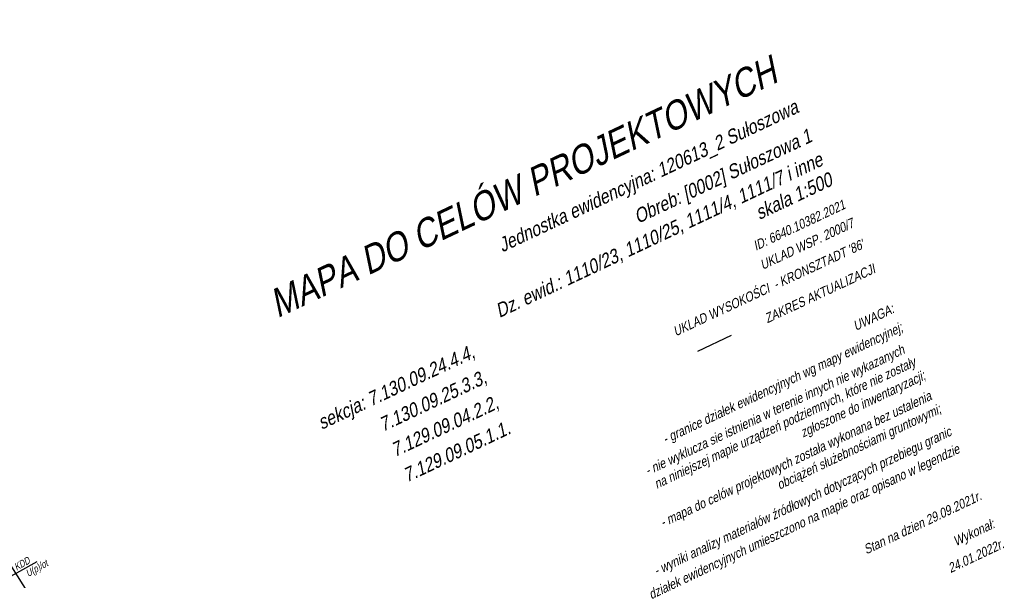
# Model space of a CAD drawing. Header units: metres. Extents: x 7409830 to 7410585, y 5569753 to 5570192.
# Tile 34 of 34: x 7410438 to 7410561, y 5570122 to 5570192. Entities that reach past the tile are written whole.
import ezdxf
from ezdxf.enums import TextEntityAlignment as Align

# ---------------------------------------------------------------- set-up
doc = ezdxf.new("R2010")
doc.units = ezdxf.units.M
doc.header["$MEASUREMENT"] = 0
doc.linetypes.add('DGN Style 3', pattern=[8.758007, 6.255719, -2.502288])
for name, color, linetype in [('219-Linia granicy', 8, 'Continuous'), ('_MAPA', 8, 'Continuous'), ('_MAPA-TABELKA', 8, 'Continuous'), ('_MPZP_linie zagospodarowania', 8, 'Continuous'), ('_Zakres', 8, 'Continuous')]:
    doc.layers.add(name, color=color, linetype=linetype)
doc.styles.add('mk2012', font='ITALIC_1250.shx', dxfattribs={"width": 0.8, "height": 0.9})
doc.styles.add('Style-WORKING_1250 I 0.20944', font='WORKING_1250.shx', dxfattribs={"oblique": 12})
doc.styles.add('Style-WORKING_1250 I 0.23562', font='WORKING_1250.shx', dxfattribs={"oblique": 13.5})

# ---------------------------------------------------------------- blocks, each defined once
blk = doc.blocks.new('A$C92b4fa8d')
at = {"layer": '219-Linia granicy', "linetype": 'DGN Style 3'}
blk.add_line((326.54, 202.28), (322.35, 200.27), dxfattribs=at)
at = {"layer": '_MPZP_linie zagospodarowania', "linetype": 'Continuous', "flags": 128}
blk.add_lwpolyline([(-33.64, 36.64), (21.41, 58.66), (56.43, 72.33), (68.81, 78.64), (239.95, 174.03)], dxfattribs=at)
at = {"layer": '_Zakres', "linetype": 'DGN Style 3', "flags": 128}
blk.add_lwpolyline([(-38.44, 57.31), (8.32, -51.55), (289.42, 90.19), (230.61, 183.12), (-38.44, 57.31)], close=True, dxfattribs=at)
at = {"layer": '_MAPA-TABELKA', "linetype": 'Continuous', "style": 'Style-WORKING_1250 I 0.23562', "oblique": 13.5}
for s, height, rotation, width, p in [('MAPA DO CELÓW PROJEKTOWYCH', 3.5, 25.2794, 0.857143, (332.61, 234)), ('skala 1:500', 1.75, 25.2794, 0.857143, (339.35, 221.06)), ('UKLAD WSP. 2000/7', 1.2, 25.0954, 0.833333, (342, 215.84)), ("UKLAD WYSOKOŚCI  - KRONSZTADT '86'", 1.2, 25.0954, 0.833333, (343.24, 213.2)), ('ZAKRES AKTUALIZACJI', 1.2, 25.0954, 0.833333, (344.66, 210.14)), ('UWAGA:', 1.2, 25.2793, 0.833333, (347.01, 205.14)), ('- granice działek ewidencyjnych wg mapy ewidencyjnej;', 1.2, 25.4198, 0.833333, (348.09, 202.84)), ('- nie wyklucza sie istnienia w terenie innych nie wykazanych ', 1.2, 25.4198, 0.833333, (348.65, 200.21)), ('   na niniejszej mapie urządzeń podziemnych, które nie zostały ', 1.2, 25.4198, 0.833333, (350.04, 198.67)), ('zgłoszone do inwentaryzacji;', 1.2, 25.4198, 0.833333, (350.91, 196.82)), ('- mapa do celów projektowych została wykonana bez ustalenia ', 1.2, 25.4198, 0.833333, (352.02, 194.44)), ('  obciążeń służebnościami gruntowymi;', 1.2, 25.4198, 0.833334, (352.87, 192.63)), ('Wykonał:', 1.2, 25.4198, 0.833333, (359.56, 178.3))]:
    blk.add_text(s, height=height, rotation=rotation, dxfattribs=dict(at, width=width)).set_placement(p, align=Align.RIGHT)
at = {"layer": '_MAPA-TABELKA', "linetype": 'Continuous', "attachment_point": 9}
for s, insert, char_height, rotation, line_spacing_factor, style in [('\\FWORKING_1250;\\Q13.5;\\H1x;\\W0.857143;Jednostka ewidencyjna: 120613_2 Sułoszowa', (335.33, 229.67), 1.75, 25.2794, 3.933333, 'mk2012'), ('\\FWORKING_1250;\\Q13.5;\\H1x;\\W0.857143;Obreb: [0002] Sułoszowa 1', (337.02, 226.05), 1.75, 25.2794, 0.6, 'mk2012'), ('\\FWORKING_1250;\\Q13.5;\\H1x;\\W0.857143;Dz. ewid.: 1110/23, 1110/25, 1111/4, 1111/7 i inne', (338.31, 223.28), 1.75, 25.2794, 1.2, 'mk2012'), ('\\FWORKING_1250;\\Q13.5;\\H1x;\\W0.833333;ID: 6640.10382.2021', (340.94, 218.14), 1.2, 25.2794, 1.2, 'mk2012'), ('\\FWORKING_1250;\\Q13.5;\\H1x;\\W0.857143;sekcja: 7.130.09.24.4.4, \\P7.130.09.25.3.3, \\P7.129.09.04.2.2, \\P7.129.09.05.1.1. ', (299.2, 190.05), 1.75, 25.2794, 1.2, 'mk2012'), ('\\H1x;\\W0.833333;- wyniki analizy materiałów źródłowych dotyczących przebiegu granic\\P  działek ewidencyjnych umieszczono na mapie oraz opisano w legendzie', (355.35, 187.32), 1.2, 25.4198, 1.2, 'Style-WORKING_1250 I 0.23562'), ('\\FWORKING_1250;\\Q13.5;\\H1x;\\W0.833334;Stan na dzien 29.09.2021r.', (357.94, 181.79), 1.2, 25.4198, 0.6, 'mk2012'), ('\\FWORKING_1250;\\Q13.5;\\H1x;\\W0.833334;24.01.2022r.', (360.74, 175.79), 1.2, 25.4198, 0.6, 'mk2012')]:
    blk.add_mtext(s, dxfattribs=dict(at, insert=insert, char_height=char_height, rotation=rotation, line_spacing_factor=line_spacing_factor, style=style))
at = {"layer": '_MPZP_linie zagospodarowania', "linetype": 'Continuous', "style": 'Style-WORKING_1250 I 0.20944', "oblique": 12, "width": 0.8}
for s, p in [('KDD', (238.04, 173.77)), ('U(p)/ot', (239.88, 173.2))]:
    blk.add_text(s, height=0.9, rotation=29.1318, dxfattribs=at).set_placement(p, align=Align.MIDDLE_CENTER)

msp = doc.modelspace()

# ---------------------------------------------------------------- block references
at = {"layer": '_MAPA'}
msp.add_blockref('A$C92b4fa8d', (7410200, 5569950), dxfattribs=at)

doc.saveas('drawing.dxf')
